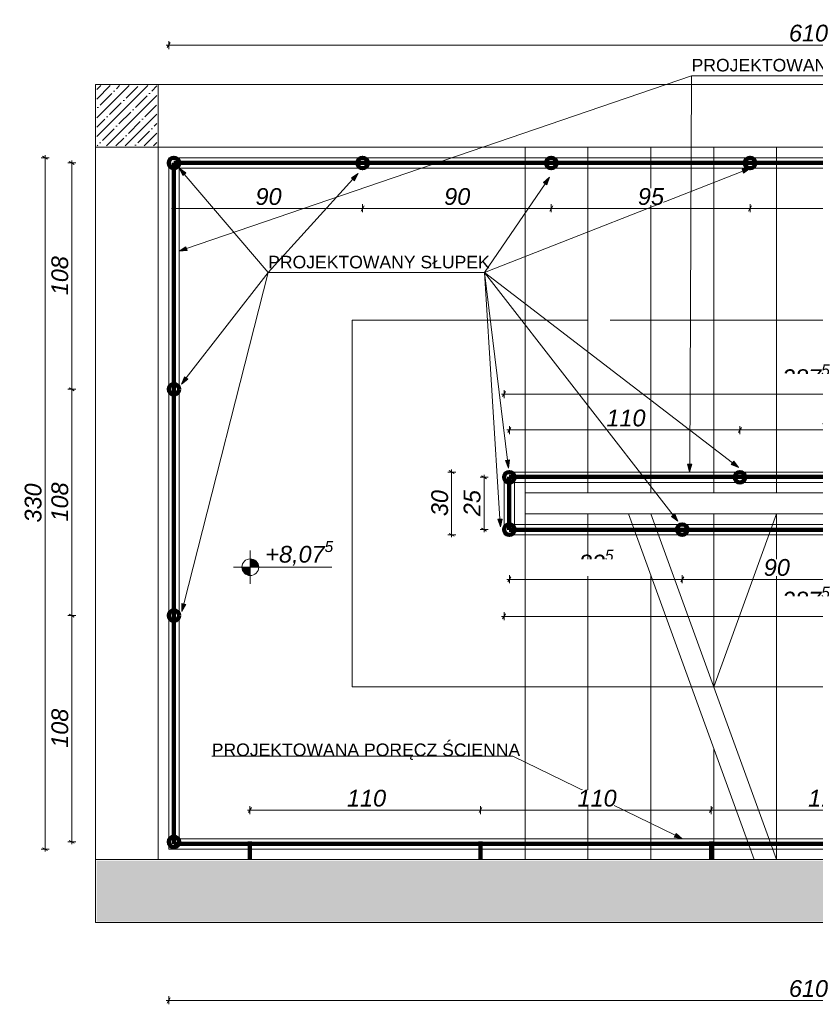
# Model space of a CAD drawing. Header units: centimetres. Extents: x 8226 to 9893, y -1051 to 949.
# Tile 1 of 18: x 8226 to 8605, y -1051 to -581. Entities that reach past the tile are written whole.
import ezdxf

# ---------------------------------------------------------------- set-up
doc = ezdxf.new("R2010")
doc.units = ezdxf.units.CM
doc.header["$LTSCALE"] = 0.1
doc.header["$MEASUREMENT"] = 0
doc.linetypes.add('Wipeout_Contour', pattern=[1000, 0, -1000])
for name, color, linetype in [('3_linii 2D .K_IR', 7, 'Continuous'), ('3_opisy.K_IR', 7, 'Continuous'), ('3_wypełnienia.K_IR', 7, 'Continuous'), ('5_wymiary.K_IR', 7, 'Continuous')]:
    doc.layers.add(name, color=color, linetype=linetype)
doc.styles.add('GENERATED_STYLE_1', font='txt')
doc.styles.add('GENERATED_STYLE_2', font='txt')
doc.dimstyles.new('GENERATED_STYLE__1', dxfattribs={"dimtxt": 8, "dimasz": 1.835749, "dimexe": 0.18, "dimexo": 2, "dimgap": 0.09, "dimtad": 1, "dimtih": 1, "dimtoh": 1, "dimdec": 0, "dimzin": 0, "dimdsep": 46, "dimtxsty": 'GENERATED_STYLE_1', "dimblk": 'ARROWHEAD_2', "dimblk1": 'ARROWHEAD_2', "dimblk2": 'ARROWHEAD_2', "dimcen": 0.09, "dimclrd": 7, "dimclre": 7, "dimclrt": 7, "dimadec": 1, "dimazin": 0, "dimtfac": 1, "dimtdec": 4, "dimtmove": 0, "dimatfit": 3, "dimfxl": 1, "dimtolj": 1, "dimtzin": 0, "dimarcsym": 0})
doc.dimstyles.new('GENERATED_STYLE__2', dxfattribs={"dimtxt": 8, "dimasz": 1.835749, "dimexe": 0.18, "dimexo": 2, "dimgap": 0.09, "dimtad": 1, "dimdec": 0, "dimzin": 0, "dimdsep": 46, "dimtxsty": 'GENERATED_STYLE_1', "dimblk": 'ARROWHEAD_2', "dimblk1": 'ARROWHEAD_2', "dimblk2": 'ARROWHEAD_2', "dimcen": 0.09, "dimclrd": 7, "dimclre": 7, "dimclrt": 7, "dimadec": 1, "dimazin": 0, "dimtfac": 1, "dimtdec": 4, "dimtmove": 0, "dimatfit": 3, "dimfxl": 1, "dimtolj": 1, "dimtzin": 0, "dimarcsym": 0})
pattern_1 = [(45, (0, 0), (-4.490128, 4.490128), []), (45, (4.49, 2e-15), (-4.490128, 4.490128), [7.9375, -1.5875, 0, -1.5875])]

# ---------------------------------------------------------------- blocks, each defined once
blk = doc.blocks.new('Linia_85_2', base_point=(8546.25, -607.82))
at = {"layer": '3_linii 2D .K_IR', "linetype": 'Continuous', "lineweight": 0, "true_color": 0x000000}
blk.add_hatch(color=18, dxfattribs=at).paths.add_polyline_path([(8301.8, -691.57), (8305.66, -691.31), (8305.01, -689.42)])
at = {"layer": '3_linii 2D .K_IR', "color": 7, "linetype": 'Continuous', "lineweight": 0}
for p, q in [((8546.25, -607.82), (8305.34, -690.36)), ((8301.8, -691.57), (8305.01, -689.42)), ((8305.01, -689.42), (8305.66, -691.31)), ((8301.8, -691.57), (8305.66, -691.31))]:
    blk.add_line(p, q, dxfattribs=at)
blk = doc.blocks.new('Linia_86_2', base_point=(8546.25, -607.82))
at = {"layer": '3_linii 2D .K_IR', "linetype": 'Continuous', "lineweight": 0, "true_color": 0x000000}
blk.add_hatch(color=18, dxfattribs=at).paths.add_polyline_path([(8545.31, -796.96), (8546.33, -793.23), (8544.33, -793.22)])
at = {"layer": '3_linii 2D .K_IR', "color": 7, "linetype": 'Continuous', "lineweight": 0}
for p, q in [((8546.25, -607.82), (8545.33, -793.22)), ((8545.31, -796.96), (8544.33, -793.22)), ((8544.33, -793.22), (8546.33, -793.23)), ((8545.31, -796.96), (8546.33, -793.23))]:
    blk.add_line(p, q, dxfattribs=at)
blk = doc.blocks.new('Linia_87_2', base_point=(8460.95, -932.64))
at = {"layer": '3_linii 2D .K_IR', "linetype": 'Continuous', "lineweight": 0, "true_color": 0x000000}
blk.add_hatch(color=18, dxfattribs=at).paths.add_polyline_path([(8541.8, -971.96), (8538.89, -969.43), (8538.01, -971.23)])
at = {"layer": '3_linii 2D .K_IR', "color": 7, "linetype": 'Continuous', "lineweight": 0}
for p, q in [((8460.95, -932.64), (8538.45, -970.33)), ((8538.01, -971.23), (8538.89, -969.43)), ((8541.8, -971.96), (8538.01, -971.23)), ((8541.8, -971.96), (8538.89, -969.43))]:
    blk.add_line(p, q, dxfattribs=at)
blk = doc.blocks.new('Linia_94_2', base_point=(8447.42, -701.81))
at = {"layer": '3_linii 2D .K_IR', "linetype": 'Continuous', "lineweight": 0, "true_color": 0x000000}
blk.add_hatch(color=18, dxfattribs=at).paths.add_polyline_path([(8458.9, -795.06), (8459.43, -791.23), (8457.45, -791.47)])
at = {"layer": '3_linii 2D .K_IR', "color": 7, "linetype": 'Continuous', "lineweight": 0}
for p, q in [((8447.42, -701.81), (8458.44, -791.35)), ((8457.45, -791.47), (8459.43, -791.23)), ((8458.9, -795.06), (8457.45, -791.47)), ((8458.9, -795.06), (8459.43, -791.23))]:
    blk.add_line(p, q, dxfattribs=at)
blk = doc.blocks.new('Linia_95_2', base_point=(8447.42, -701.81))
at = {"layer": '3_linii 2D .K_IR', "linetype": 'Continuous', "lineweight": 0, "true_color": 0x000000}
blk.add_hatch(color=18, dxfattribs=at).paths.add_polyline_path([(8568.69, -794.8), (8566.34, -791.74), (8565.12, -793.33)])
at = {"layer": '3_linii 2D .K_IR', "color": 7, "linetype": 'Continuous', "lineweight": 0}
for p, q in [((8447.42, -701.81), (8565.73, -792.53)), ((8565.12, -793.33), (8566.34, -791.74)), ((8568.69, -794.8), (8565.12, -793.33)), ((8568.69, -794.8), (8566.34, -791.74))]:
    blk.add_line(p, q, dxfattribs=at)
blk = doc.blocks.new('Linia_96_2', base_point=(8447.42, -701.81))
at = {"layer": '3_linii 2D .K_IR', "linetype": 'Continuous', "lineweight": 0, "true_color": 0x000000}
blk.add_hatch(color=18, dxfattribs=at).paths.add_polyline_path([(8539.75, -820.45), (8538.25, -816.89), (8536.67, -818.12)])
at = {"layer": '3_linii 2D .K_IR', "color": 7, "linetype": 'Continuous', "lineweight": 0}
for p, q in [((8447.42, -701.81), (8537.46, -817.51)), ((8536.67, -818.12), (8538.25, -816.89)), ((8539.75, -820.45), (8538.25, -816.89)), ((8539.75, -820.45), (8536.67, -818.12))]:
    blk.add_line(p, q, dxfattribs=at)
blk = doc.blocks.new('Linia_97_2', base_point=(8447.42, -701.81))
at = {"layer": '3_linii 2D .K_IR', "linetype": 'Continuous', "lineweight": 0, "true_color": 0x000000}
blk.add_hatch(color=18, dxfattribs=at).paths.add_polyline_path([(8455.04, -823.2), (8455.8, -819.41), (8453.8, -819.54)])
at = {"layer": '3_linii 2D .K_IR', "color": 7, "linetype": 'Continuous', "lineweight": 0}
for p, q in [((8447.42, -701.81), (8454.8, -819.47)), ((8453.8, -819.54), (8455.8, -819.41)), ((8455.04, -823.2), (8453.8, -819.54)), ((8455.04, -823.2), (8455.8, -819.41))]:
    blk.add_line(p, q, dxfattribs=at)
blk = doc.blocks.new('Linia_98_2', base_point=(8344.24, -701.81))
at = {"layer": '3_linii 2D .K_IR', "linetype": 'Continuous', "lineweight": 0, "true_color": 0x000000}
blk.add_hatch(color=18, dxfattribs=at).paths.add_polyline_path([(8301.8, -651.96), (8303.46, -655.45), (8304.99, -654.15)])
at = {"layer": '3_linii 2D .K_IR', "color": 7, "linetype": 'Continuous', "lineweight": 0}
for p, q in [((8301.8, -651.96), (8304.99, -654.15)), ((8301.8, -651.96), (8303.46, -655.45)), ((8304.99, -654.15), (8303.46, -655.45)), ((8344.24, -701.81), (8304.22, -654.8))]:
    blk.add_line(p, q, dxfattribs=at)
blk = doc.blocks.new('Linia_99_2', base_point=(8344.24, -701.81))
at = {"layer": '3_linii 2D .K_IR', "linetype": 'Continuous', "lineweight": 0, "true_color": 0x000000}
blk.add_hatch(color=18, dxfattribs=at).paths.add_polyline_path([(8302.83, -755.04), (8305.91, -752.7), (8304.33, -751.48)])
at = {"layer": '3_linii 2D .K_IR', "color": 7, "linetype": 'Continuous', "lineweight": 0}
for p, q in [((8344.24, -701.81), (8305.12, -752.09)), ((8302.83, -755.04), (8304.33, -751.48)), ((8304.33, -751.48), (8305.91, -752.7)), ((8302.83, -755.04), (8305.91, -752.7))]:
    blk.add_line(p, q, dxfattribs=at)
blk = doc.blocks.new('Linia_100_2', base_point=(8344.24, -701.81))
at = {"layer": '3_linii 2D .K_IR', "linetype": 'Continuous', "lineweight": 0, "true_color": 0x000000}
blk.add_hatch(color=18, dxfattribs=at).paths.add_polyline_path([(8303.1, -863.5), (8304.99, -860.13), (8303.06, -859.64)])
at = {"layer": '3_linii 2D .K_IR', "color": 7, "linetype": 'Continuous', "lineweight": 0}
for p, q in [((8344.24, -701.81), (8304.02, -859.88)), ((8303.1, -863.5), (8303.06, -859.64)), ((8303.06, -859.64), (8304.99, -860.13)), ((8303.1, -863.5), (8304.99, -860.13))]:
    blk.add_line(p, q, dxfattribs=at)
blk = doc.blocks.new('Linia_104_2', base_point=(8447.42, -701.81))
at = {"layer": '3_linii 2D .K_IR', "linetype": 'Continuous', "lineweight": 0, "true_color": 0x000000}
blk.add_hatch(color=18, dxfattribs=at).paths.add_polyline_path([(8574.14, -651.98), (8570.3, -652.42), (8571.04, -654.28)])
at = {"layer": '3_linii 2D .K_IR', "color": 7, "linetype": 'Continuous', "lineweight": 0}
for p, q in [((8574.14, -651.98), (8570.3, -652.42)), ((8571.04, -654.28), (8570.3, -652.42)), ((8574.14, -651.98), (8571.04, -654.28)), ((8447.42, -701.81), (8570.67, -653.35))]:
    blk.add_line(p, q, dxfattribs=at)
blk = doc.blocks.new('Linia_105_2', base_point=(8447.42, -701.81))
at = {"layer": '3_linii 2D .K_IR', "linetype": 'Continuous', "lineweight": 0, "true_color": 0x000000}
blk.add_hatch(color=18, dxfattribs=at).paths.add_polyline_path([(8478.51, -656.3), (8475.58, -658.82), (8477.23, -659.95)])
at = {"layer": '3_linii 2D .K_IR', "color": 7, "linetype": 'Continuous', "lineweight": 0}
for p, q in [((8478.51, -656.3), (8475.58, -658.82)), ((8478.51, -656.3), (8477.23, -659.95)), ((8447.42, -701.81), (8476.41, -659.38)), ((8477.23, -659.95), (8475.58, -658.82))]:
    blk.add_line(p, q, dxfattribs=at)
blk = doc.blocks.new('Linia_106_2', base_point=(8344.24, -701.81))
at = {"layer": '3_linii 2D .K_IR', "linetype": 'Continuous', "lineweight": 0, "true_color": 0x000000}
blk.add_hatch(color=18, dxfattribs=at).paths.add_polyline_path([(8387.22, -654.5), (8383.97, -656.59), (8385.45, -657.94)])
at = {"layer": '3_linii 2D .K_IR', "color": 7, "linetype": 'Continuous', "lineweight": 0}
for p, q in [((8344.24, -701.81), (8384.71, -657.26)), ((8387.22, -654.5), (8383.97, -656.59)), ((8385.45, -657.94), (8383.97, -656.59)), ((8387.22, -654.5), (8385.45, -657.94))]:
    blk.add_line(p, q, dxfattribs=at)
blk = doc.blocks.new('*D213')
at = {"layer": '5_wymiary.K_IR', "color": 7, "linetype": 'Continuous', "lineweight": 0}
for p, q in [((8298.11, -671.2), (8299.29, -671.2)), ((8299.99, -669.99), (8298.6, -672.41)), ((8299.29, -673.01), (8299.29, -669.2)), ((8299.29, -671.2), (8389.29, -671.2)), ((8389.99, -669.99), (8388.6, -672.41)), ((8389.29, -673.01), (8389.29, -669.2))]:
    blk.add_line(p, q, dxfattribs=at)
at = {"color": 254, "linetype": 'Wipeout_Contour', "lineweight": 0, "ltscale": 33483.198581}
blk.add_wipeout([(8338.22, -669.6), (8350.37, -669.6), (8350.37, -661.6), (8338.22, -661.6)], dxfattribs=at).dxf.layer = '5_wymiary.K_IR'
at = {"layer": '5_wymiary.K_IR', "color": 7, "lineweight": 0, "insert": (8338.22, -669.6), "char_height": 8, "attachment_point": 7, "style": 'GENERATED_STYLE_1'}
blk.add_mtext('\\A1;{\\pql;\\fArial|b0|i1|c238|p38;90}', dxfattribs=at)
blk = doc.blocks.new('ARROWHEAD_2')
at = {"color": 0, "linetype": 'Continuous', "lineweight": 0}
for p, q in [((0, 0), (-1, 0)), ((-0.38, -0.66), (0.38, 0.66))]:
    blk.add_line(p, q, dxfattribs=at)
blk = doc.blocks.new('*D214')
at = {"layer": '5_wymiary.K_IR', "color": 7, "linetype": 'Continuous', "lineweight": 0}
for p, q in [((8389.99, -669.99), (8388.6, -672.41)), ((8389.29, -673.01), (8389.29, -669.2)), ((8389.29, -671.2), (8479.29, -671.2)), ((8479.99, -669.99), (8478.6, -672.41)), ((8479.29, -673.01), (8479.29, -669.2))]:
    blk.add_line(p, q, dxfattribs=at)
at = {"color": 254, "linetype": 'Wipeout_Contour', "lineweight": 0, "ltscale": 33842.07078}
blk.add_wipeout([(8428.22, -669.6), (8440.37, -669.6), (8440.37, -661.6), (8428.22, -661.6)], dxfattribs=at).dxf.layer = '5_wymiary.K_IR'
at = {"layer": '5_wymiary.K_IR', "color": 7, "lineweight": 0, "insert": (8428.22, -669.6), "char_height": 8, "attachment_point": 7, "style": 'GENERATED_STYLE_1'}
blk.add_mtext('\\A1;{\\pql;\\fArial|b0|i1|c238|p38;90}', dxfattribs=at)
blk = doc.blocks.new('*D215')
at = {"layer": '5_wymiary.K_IR', "color": 7, "linetype": 'Continuous', "lineweight": 0}
for p, q in [((8479.99, -669.99), (8478.6, -672.41)), ((8479.29, -673.01), (8479.29, -669.2)), ((8479.29, -671.2), (8574.14, -671.2)), ((8574.84, -669.99), (8573.45, -672.41)), ((8574.14, -673.01), (8574.14, -669.2))]:
    blk.add_line(p, q, dxfattribs=at)
at = {"color": 254, "linetype": 'Wipeout_Contour', "lineweight": 0, "ltscale": 34210.635986}
blk.add_wipeout([(8520.65, -669.6), (8532.79, -669.6), (8532.79, -661.6), (8520.65, -661.6)], dxfattribs=at).dxf.layer = '5_wymiary.K_IR'
at = {"layer": '5_wymiary.K_IR', "color": 7, "lineweight": 0, "insert": (8520.65, -669.6), "char_height": 8, "attachment_point": 7, "style": 'GENERATED_STYLE_1'}
blk.add_mtext('\\A1;{\\pql;\\fArial|b0|i1|c238|p38;95}', dxfattribs=at)
blk = doc.blocks.new('*D216')
at = {"layer": '5_wymiary.K_IR', "color": 7, "linetype": 'Continuous', "lineweight": 0}
for p, q in [((8574.84, -669.99), (8573.45, -672.41)), ((8574.14, -673.01), (8574.14, -669.2)), ((8574.14, -671.2), (8684.14, -671.2)), ((8684.84, -669.99), (8683.45, -672.41)), ((8684.14, -673.01), (8684.14, -669.2))]:
    blk.add_line(p, q, dxfattribs=at)
at = {"color": 254, "linetype": 'Wipeout_Contour', "lineweight": 0, "ltscale": 34619.106886}
blk.add_wipeout([(8620.44, -669.6), (8637.85, -669.6), (8637.85, -661.6), (8620.44, -661.6)], dxfattribs=at).dxf.layer = '5_wymiary.K_IR'
at = {"layer": '5_wymiary.K_IR', "color": 7, "lineweight": 0, "insert": (8620.44, -669.6), "char_height": 8, "attachment_point": 7, "style": 'GENERATED_STYLE_1'}
blk.add_mtext('\\A1;{\\pql;\\fArial|b0|i1|c238|p38;110}', dxfattribs=at)
blk = doc.blocks.new('*D219')
at = {"layer": '5_wymiary.K_IR', "color": 7, "linetype": 'Continuous', "lineweight": 0}
for p, q in [((8297.5, -591.98), (8296.11, -594.39)), ((8296.8, -595.19), (8296.8, -591.37)), ((8906.11, -594.39), (8907.5, -591.98)), ((8906.8, -595.19), (8906.8, -591.37)), ((8295.62, -593.19), (8296.8, -593.19)), ((8296.8, -593.19), (8906.8, -593.19)), ((8906.8, -593.19), (8907.99, -593.19))]:
    blk.add_line(p, q, dxfattribs=at)
at = {"color": 254, "linetype": 'Wipeout_Contour', "lineweight": 0, "ltscale": 34487.404542}
blk.add_wipeout([(8592.7, -591.59), (8610.91, -591.59), (8610.91, -583.59), (8592.7, -583.59)], dxfattribs=at).dxf.layer = '5_wymiary.K_IR'
at = {"layer": '5_wymiary.K_IR', "color": 7, "lineweight": 0, "insert": (8592.7, -591.59), "char_height": 8, "attachment_point": 7, "style": 'GENERATED_STYLE_1'}
blk.add_mtext('\\A1;{\\pql;\\fArial|b0|i1|c238|p38;610}', dxfattribs=at)
blk = doc.blocks.new('*D224')
at = {"layer": '5_wymiary.K_IR', "color": 7, "linetype": 'Continuous', "lineweight": 0}
for p, q in [((8296.8, -1051.01), (8296.8, -1047.2)), ((8906.8, -1051.01), (8906.8, -1047.2)), ((8295.62, -1049.2), (8296.8, -1049.2)), ((8297.5, -1047.99), (8296.11, -1050.41)), ((8296.8, -1049.2), (8906.8, -1049.2)), ((8906.11, -1050.41), (8907.5, -1047.99)), ((8906.8, -1049.2), (8907.99, -1049.2))]:
    blk.add_line(p, q, dxfattribs=at)
at = {"color": 254, "linetype": 'Wipeout_Contour', "lineweight": 0, "ltscale": 34659.524462}
blk.add_wipeout([(8592.7, -1047.6), (8610.91, -1047.6), (8610.91, -1039.6), (8592.7, -1039.6)], dxfattribs=at).dxf.layer = '5_wymiary.K_IR'
at = {"layer": '5_wymiary.K_IR', "color": 7, "lineweight": 0, "insert": (8592.7, -1047.6), "char_height": 8, "attachment_point": 7, "style": 'GENERATED_STYLE_1'}
blk.add_mtext('\\A1;{\\pql;\\fArial|b0|i1|c238|p38;610}', dxfattribs=at)
blk = doc.blocks.new('*D225')
at = {"layer": '5_wymiary.K_IR', "color": 7, "linetype": 'Continuous', "lineweight": 0}
for p, q in [((8334.37, -958.33), (8335.55, -958.33)), ((8336.25, -957.12), (8334.86, -959.54)), ((8335.55, -960.33), (8335.55, -956.52)), ((8335.55, -958.33), (8445.55, -958.33)), ((8446.25, -957.12), (8444.86, -959.54)), ((8445.55, -960.33), (8445.55, -956.52))]:
    blk.add_line(p, q, dxfattribs=at)
at = {"color": 254, "linetype": 'Wipeout_Contour', "lineweight": 0, "ltscale": 33777.888261}
blk.add_wipeout([(8381.85, -956.73), (8399.26, -956.73), (8399.26, -948.73), (8381.85, -948.73)], dxfattribs=at).dxf.layer = '5_wymiary.K_IR'
at = {"layer": '5_wymiary.K_IR', "color": 7, "lineweight": 0, "insert": (8381.85, -956.73), "char_height": 8, "attachment_point": 7, "style": 'GENERATED_STYLE_1'}
blk.add_mtext('\\A1;{\\pql;\\fArial|b0|i1|c238|p38;110}', dxfattribs=at)
blk = doc.blocks.new('*D226')
at = {"layer": '5_wymiary.K_IR', "color": 7, "linetype": 'Continuous', "lineweight": 0}
for p, q in [((8446.25, -957.12), (8444.86, -959.54)), ((8445.55, -960.33), (8445.55, -956.52)), ((8445.55, -958.33), (8555.55, -958.33)), ((8556.25, -957.12), (8554.86, -959.54)), ((8555.55, -960.33), (8555.55, -956.52))]:
    blk.add_line(p, q, dxfattribs=at)
at = {"color": 254, "linetype": 'Wipeout_Contour', "lineweight": 0, "ltscale": 34215.114849}
blk.add_wipeout([(8491.85, -956.73), (8509.26, -956.73), (8509.26, -948.73), (8491.85, -948.73)], dxfattribs=at).dxf.layer = '5_wymiary.K_IR'
at = {"layer": '5_wymiary.K_IR', "color": 7, "lineweight": 0, "insert": (8491.85, -956.73), "char_height": 8, "attachment_point": 7, "style": 'GENERATED_STYLE_1'}
blk.add_mtext('\\A1;{\\pql;\\fArial|b0|i1|c238|p38;110}', dxfattribs=at)
blk = doc.blocks.new('*D227')
at = {"layer": '5_wymiary.K_IR', "color": 7, "linetype": 'Continuous', "lineweight": 0}
for p, q in [((8556.25, -957.12), (8554.86, -959.54)), ((8555.55, -960.33), (8555.55, -956.52)), ((8555.55, -958.33), (8665.55, -958.33)), ((8666.25, -957.12), (8664.86, -959.54)), ((8665.55, -960.33), (8665.55, -956.52))]:
    blk.add_line(p, q, dxfattribs=at)
at = {"color": 254, "linetype": 'Wipeout_Contour', "lineweight": 0, "ltscale": 34652.411646}
blk.add_wipeout([(8601.85, -956.73), (8619.26, -956.73), (8619.26, -948.73), (8601.85, -948.73)], dxfattribs=at).dxf.layer = '5_wymiary.K_IR'
at = {"layer": '5_wymiary.K_IR', "color": 7, "lineweight": 0, "insert": (8601.85, -956.73), "char_height": 8, "attachment_point": 7, "style": 'GENERATED_STYLE_1'}
blk.add_mtext('\\A1;{\\pql;\\fArial|b0|i1|c238|p38;110}', dxfattribs=at)
blk = doc.blocks.new('*D230')
at = {"layer": '5_wymiary.K_IR', "color": 7, "linetype": 'Continuous', "lineweight": 0}
for p, q in [((8252.53, -865.48), (8248.72, -865.48)), ((8249.32, -864.78), (8251.74, -866.18)), ((8250.53, -973.48), (8250.53, -865.48)), ((8252.53, -973.48), (8248.72, -973.48)), ((8249.32, -972.78), (8251.74, -974.18)), ((8250.53, -974.66), (8250.53, -973.48))]:
    blk.add_line(p, q, dxfattribs=at)
at = {"color": 254, "linetype": 'Wipeout_Contour', "lineweight": 0, "ltscale": 33184.180432}
blk.add_wipeout([(8248.93, -928.59), (8248.93, -910.38), (8240.93, -910.38), (8240.93, -928.59)], dxfattribs=at).dxf.layer = '5_wymiary.K_IR'
at = {"layer": '5_wymiary.K_IR', "color": 7, "lineweight": 0, "insert": (8248.93, -928.59), "char_height": 8, "attachment_point": 7, "rotation": 90, "style": 'GENERATED_STYLE_1'}
blk.add_mtext('\\A1;{\\pql;\\fArial|b0|i1|c238|p38;108}', dxfattribs=at)
blk = doc.blocks.new('*D231')
at = {"layer": '5_wymiary.K_IR', "color": 7, "linetype": 'Continuous', "lineweight": 0}
for p, q in [((8252.53, -757.48), (8248.72, -757.48)), ((8249.32, -756.78), (8251.74, -758.18)), ((8250.53, -865.48), (8250.53, -757.48)), ((8252.53, -865.48), (8248.72, -865.48)), ((8249.32, -864.78), (8251.74, -866.18))]:
    blk.add_line(p, q, dxfattribs=at)
at = {"color": 254, "linetype": 'Wipeout_Contour', "lineweight": 0, "ltscale": 33139.08157}
blk.add_wipeout([(8248.93, -820.59), (8248.93, -802.38), (8240.93, -802.38), (8240.93, -820.59)], dxfattribs=at).dxf.layer = '5_wymiary.K_IR'
at = {"layer": '5_wymiary.K_IR', "color": 7, "lineweight": 0, "insert": (8248.93, -820.59), "char_height": 8, "attachment_point": 7, "rotation": 90, "style": 'GENERATED_STYLE_1'}
blk.add_mtext('\\A1;{\\pql;\\fArial|b0|i1|c238|p38;108}', dxfattribs=at)
blk = doc.blocks.new('*D232')
at = {"layer": '5_wymiary.K_IR', "color": 7, "linetype": 'Continuous', "lineweight": 0}
for p, q in [((8250.53, -649.48), (8250.53, -648.3)), ((8252.53, -649.48), (8248.72, -649.48)), ((8251.74, -650.18), (8249.32, -648.78)), ((8250.53, -757.48), (8250.53, -649.48)), ((8252.53, -757.48), (8248.72, -757.48)), ((8249.32, -756.78), (8251.74, -758.18))]:
    blk.add_line(p, q, dxfattribs=at)
at = {"color": 254, "linetype": 'Wipeout_Contour', "lineweight": 0, "ltscale": 33099.559986}
blk.add_wipeout([(8248.93, -712.59), (8248.93, -694.38), (8240.93, -694.38), (8240.93, -712.59)], dxfattribs=at).dxf.layer = '5_wymiary.K_IR'
at = {"layer": '5_wymiary.K_IR', "color": 7, "lineweight": 0, "insert": (8248.93, -712.59), "char_height": 8, "attachment_point": 7, "rotation": 90, "style": 'GENERATED_STYLE_1'}
blk.add_mtext('\\A1;{\\pql;\\fArial|b0|i1|c238|p38;108}', dxfattribs=at)
blk = doc.blocks.new('*D233')
at = {"layer": '5_wymiary.K_IR', "color": 7, "linetype": 'Continuous', "lineweight": 0}
for p, q in [((8239.8, -646.96), (8235.99, -646.96)), ((8239.01, -647.66), (8236.59, -646.26)), ((8237.8, -646.96), (8237.8, -645.78)), ((8237.8, -976.96), (8237.8, -646.96)), ((8239.8, -976.96), (8235.99, -976.96)), ((8236.59, -976.26), (8239.01, -977.66)), ((8237.8, -978.14), (8237.8, -976.96))]:
    blk.add_line(p, q, dxfattribs=at)
at = {"color": 254, "linetype": 'Wipeout_Contour', "lineweight": 0, "ltscale": 33088.609403}
blk.add_wipeout([(8236.2, -821.07), (8236.2, -802.85), (8228.2, -802.85), (8228.2, -821.07)], dxfattribs=at).dxf.layer = '5_wymiary.K_IR'
at = {"layer": '5_wymiary.K_IR', "color": 7, "lineweight": 0, "insert": (8236.2, -821.07), "char_height": 8, "attachment_point": 7, "rotation": 90, "style": 'GENERATED_STYLE_1'}
blk.add_mtext('\\A1;{\\pql;\\fArial|b0|i1|c238|p38;330}', dxfattribs=at)
blk = doc.blocks.new('*D234')
at = {"layer": '5_wymiary.K_IR', "color": 7, "linetype": 'Continuous', "lineweight": 0}
for p, q in [((8459.31, -778.88), (8459.31, -775.06)), ((8569.31, -778.88), (8569.31, -775.06)), ((8458.13, -776.88), (8459.31, -776.88)), ((8460.01, -775.67), (8458.61, -778.08)), ((8459.31, -776.88), (8569.31, -776.88)), ((8570.01, -775.67), (8568.61, -778.08))]:
    blk.add_line(p, q, dxfattribs=at)
at = {"color": 254, "linetype": 'Wipeout_Contour', "lineweight": 0, "ltscale": 34196.698136}
blk.add_wipeout([(8505.61, -775.28), (8523.02, -775.28), (8523.02, -767.28), (8505.61, -767.28)], dxfattribs=at).dxf.layer = '5_wymiary.K_IR'
at = {"layer": '5_wymiary.K_IR', "color": 7, "lineweight": 0, "insert": (8505.61, -775.28), "char_height": 8, "attachment_point": 7, "style": 'GENERATED_STYLE_1'}
blk.add_mtext('\\A1;{\\pql;\\fArial|b0|i1|c238|p38;110}', dxfattribs=at)
blk = doc.blocks.new('*D235')
at = {"layer": '5_wymiary.K_IR', "color": 7, "linetype": 'Continuous', "lineweight": 0}
for p, q in [((8569.31, -778.88), (8569.31, -775.06)), ((8659.31, -778.88), (8659.31, -775.06)), ((8570.01, -775.67), (8568.61, -778.08)), ((8569.31, -776.88), (8659.31, -776.88)), ((8660.01, -775.67), (8658.61, -778.08))]:
    blk.add_line(p, q, dxfattribs=at)
at = {"color": 254, "linetype": 'Wipeout_Contour', "lineweight": 0, "ltscale": 34595.08565}
blk.add_wipeout([(8608.24, -775.28), (8620.38, -775.28), (8620.38, -767.28), (8608.24, -767.28)], dxfattribs=at).dxf.layer = '5_wymiary.K_IR'
at = {"layer": '5_wymiary.K_IR', "color": 7, "lineweight": 0, "insert": (8608.24, -775.28), "char_height": 8, "attachment_point": 7, "style": 'GENERATED_STYLE_1'}
blk.add_mtext('\\A1;{\\pql;\\fArial|b0|i1|c238|p38;90}', dxfattribs=at)
blk = doc.blocks.new('*D238')
at = {"layer": '5_wymiary.K_IR', "color": 7, "linetype": 'Continuous', "lineweight": 0}
for p, q in [((8455.62, -759.74), (8456.8, -759.74)), ((8457.5, -758.53), (8456.11, -760.95)), ((8456.8, -761.74), (8456.8, -757.93)), ((8456.8, -759.74), (8744.3, -759.74)), ((8743.61, -760.95), (8745, -758.53)), ((8744.3, -761.74), (8744.3, -757.93)), ((8744.3, -759.74), (8745.49, -759.74))]:
    blk.add_line(p, q, dxfattribs=at)
at = {"layer": '5_wymiary.K_IR', "color": 7, "lineweight": 0, "insert": (8589.44, -758.28), "char_height": 8, "attachment_point": 7, "style": 'GENERATED_STYLE_1'}
blk.add_mtext('\\A1;{\\pql;\\fArial|b0|i1|c238|p38;287\\fArial|b0|i1|c238|p38;\\A1{\\H.66x;\\S5^  ;}}', dxfattribs=at)
at = {"color": 254, "linetype": 'Wipeout_Contour', "lineweight": 0, "ltscale": 34534.223312}
blk.add_wipeout([(8589.44, -758.14), (8611.66, -758.14), (8611.66, -750.14), (8589.44, -750.14)], dxfattribs=at).dxf.layer = '5_wymiary.K_IR'
blk = doc.blocks.new('*D239')
at = {"layer": '5_wymiary.K_IR', "color": 7, "linetype": 'Continuous', "lineweight": 0}
for p, q in [((8448.43, -800.16), (8446.01, -798.76)), ((8447.22, -799.46), (8447.22, -798.28)), ((8449.22, -799.46), (8445.41, -799.46)), ((8447.22, -824.46), (8447.22, -799.46)), ((8449.22, -824.46), (8445.41, -824.46)), ((8446.01, -823.76), (8448.43, -825.16)), ((8447.22, -825.64), (8447.22, -824.46))]:
    blk.add_line(p, q, dxfattribs=at)
at = {"color": 254, "linetype": 'Wipeout_Contour', "lineweight": 0, "ltscale": 33922.333871}
blk.add_wipeout([(8445.62, -818.03), (8445.62, -805.89), (8437.62, -805.89), (8437.62, -818.03)], dxfattribs=at).dxf.layer = '5_wymiary.K_IR'
at = {"layer": '5_wymiary.K_IR', "color": 7, "lineweight": 0, "insert": (8445.62, -818.03), "char_height": 8, "attachment_point": 7, "rotation": 90, "style": 'GENERATED_STYLE_1'}
blk.add_mtext('\\A1;{\\pql;\\fArial|b0|i1|c238|p38;25}', dxfattribs=at)
blk = doc.blocks.new('*D240')
at = {"layer": '5_wymiary.K_IR', "color": 7, "linetype": 'Continuous', "lineweight": 0}
for p, q in [((8433.77, -796.96), (8429.96, -796.96)), ((8432.98, -797.65), (8430.57, -796.26)), ((8431.77, -796.96), (8431.77, -795.77)), ((8431.77, -826.96), (8431.77, -796.96)), ((8433.77, -826.96), (8429.96, -826.96)), ((8430.57, -826.26), (8432.98, -827.66)), ((8431.77, -828.14), (8431.77, -826.96))]:
    blk.add_line(p, q, dxfattribs=at)
at = {"color": 254, "linetype": 'Wipeout_Contour', "lineweight": 0, "ltscale": 33860.828204}
blk.add_wipeout([(8430.17, -818.03), (8430.17, -805.89), (8422.17, -805.89), (8422.17, -818.03)], dxfattribs=at).dxf.layer = '5_wymiary.K_IR'
at = {"layer": '5_wymiary.K_IR', "color": 7, "lineweight": 0, "insert": (8430.17, -818.03), "char_height": 8, "attachment_point": 7, "rotation": 90, "style": 'GENERATED_STYLE_1'}
blk.add_mtext('\\A1;{\\pql;\\fArial|b0|i1|c238|p38;30}', dxfattribs=at)
blk = doc.blocks.new('*D241')
at = {"layer": '5_wymiary.K_IR', "color": 7, "linetype": 'Continuous', "lineweight": 0}
for p, q in [((8458.12, -848.22), (8459.31, -848.22)), ((8460, -847.02), (8458.61, -849.43)), ((8459.31, -850.04), (8459.31, -846.22)), ((8459.31, -848.22), (8541.77, -848.22)), ((8542.47, -847.02), (8541.08, -849.43)), ((8541.77, -850.04), (8541.77, -846.22))]:
    blk.add_line(p, q, dxfattribs=at)
at = {"layer": '5_wymiary.K_IR', "color": 7, "lineweight": 0, "insert": (8492.47, -846.76), "char_height": 8, "attachment_point": 7, "style": 'GENERATED_STYLE_1'}
blk.add_mtext('\\A1;{\\pql;\\fArial|b0|i1|c238|p38;82\\fArial|b0|i1|c238|p38;\\A1{\\H.66x;\\S5^  ;}}', dxfattribs=at)
at = {"color": 254, "linetype": 'Wipeout_Contour', "lineweight": 0, "ltscale": 34168.806925}
blk.add_wipeout([(8492.47, -846.62), (8508.61, -846.62), (8508.61, -838.62), (8492.47, -838.62)], dxfattribs=at).dxf.layer = '5_wymiary.K_IR'
blk = doc.blocks.new('*D242')
at = {"layer": '5_wymiary.K_IR', "color": 7, "linetype": 'Continuous', "lineweight": 0}
for p, q in [((8542.47, -847.02), (8541.08, -849.43)), ((8541.77, -850.04), (8541.77, -846.22)), ((8541.77, -848.22), (8631.77, -848.22)), ((8632.47, -847.02), (8631.08, -849.43)), ((8631.77, -850.04), (8631.77, -846.22))]:
    blk.add_line(p, q, dxfattribs=at)
at = {"color": 254, "linetype": 'Wipeout_Contour', "lineweight": 0, "ltscale": 34512.079366}
blk.add_wipeout([(8580.7, -846.62), (8592.85, -846.62), (8592.85, -838.62), (8580.7, -838.62)], dxfattribs=at).dxf.layer = '5_wymiary.K_IR'
at = {"layer": '5_wymiary.K_IR', "color": 7, "lineweight": 0, "insert": (8580.7, -846.62), "char_height": 8, "attachment_point": 7, "style": 'GENERATED_STYLE_1'}
blk.add_mtext('\\A1;{\\pql;\\fArial|b0|i1|c238|p38;90}', dxfattribs=at)
blk = doc.blocks.new('*D244')
at = {"layer": '5_wymiary.K_IR', "color": 7, "linetype": 'Continuous', "lineweight": 0}
for p, q in [((8456.8, -867.7), (8456.8, -863.89)), ((8744.3, -867.7), (8744.3, -863.89)), ((8455.62, -865.89), (8456.8, -865.89)), ((8457.5, -864.68), (8456.11, -867.09)), ((8456.8, -865.89), (8744.3, -865.89)), ((8743.61, -867.09), (8745, -864.68)), ((8744.3, -865.89), (8745.49, -865.89))]:
    blk.add_line(p, q, dxfattribs=at)
at = {"layer": '5_wymiary.K_IR', "color": 7, "lineweight": 0, "insert": (8589.44, -864.42), "char_height": 8, "attachment_point": 7, "style": 'GENERATED_STYLE_1'}
blk.add_mtext('\\A1;{\\pql;\\fArial|b0|i1|c238|p38;287\\fArial|b0|i1|c238|p38;\\A1{\\H.66x;\\S5^  ;}}', dxfattribs=at)
at = {"color": 254, "linetype": 'Wipeout_Contour', "lineweight": 0, "ltscale": 34573.897528}
blk.add_wipeout([(8589.44, -864.29), (8611.66, -864.29), (8611.66, -856.29), (8589.44, -856.29)], dxfattribs=at).dxf.layer = '5_wymiary.K_IR'
blk = doc.blocks.new('Koty wysokościowe_9_2', base_point=(8335.71, -842.41))
at = {"layer": '5_wymiary.K_IR', "linetype": 'Continuous', "lineweight": 0}
for points in [[(8335.71, -842.41), (8339.71, -842.41), (8339.41, -840.88), (8338.54, -839.58), (8337.25, -838.72), (8335.71, -838.41)], [(8335.71, -842.41), (8331.71, -842.41), (8332.02, -843.94), (8332.89, -845.24), (8334.18, -846.11), (8335.71, -846.41)]]:
    blk.add_hatch(color=1, dxfattribs=at).paths.add_polyline_path(points)
at = {"layer": '5_wymiary.K_IR', "color": 1, "linetype": 'Continuous', "lineweight": 0}
for p, q in [((8335.71, -850.41), (8335.71, -834.41)), ((8327.71, -842.41), (8374.61, -842.41))]:
    blk.add_line(p, q, dxfattribs=at)
blk.add_circle((8335.71, -842.41), 4, dxfattribs=at)
at = {"color": 254, "linetype": 'Wipeout_Contour', "lineweight": 0, "ltscale": 33602.205142}
blk.add_wipeout([(8341.89, -841.97), (8375.61, -841.97), (8375.61, -831.97), (8341.89, -831.97)], dxfattribs=at).dxf.layer = '5_wymiary.K_IR'
at = {"layer": '5_wymiary.K_IR', "color": 1, "lineweight": 0, "insert": (8342.89, -842.55), "char_height": 8, "attachment_point": 7, "style": 'GENERATED_STYLE_1'}
blk.add_mtext('\\A1;{\\pql;\\fArial|b0|i1|c238|p38;+8,07\\fArial|b0|i1|c238|p38;\\A1{\\H.66x;\\S5^  ;}}', dxfattribs=at)

msp = doc.modelspace()

# ---------------------------------------------------------------- hatches: boundary and pattern name
at = {"layer": '3_wypełnienia.K_IR', "linetype": 'Continuous', "lineweight": 0}
h = msp.add_hatch(dxfattribs=at)
h.set_pattern_fill('Generated_Pattern_50_0002', style=0, pattern_type=2)
h.set_pattern_definition(pattern_1)
h.paths.add_polyline_path([(8262.52, -612.57), (8262.52, -641.32), (8291.2, -641.32), (8291.2, -612.57)])
h = msp.add_hatch(dxfattribs=at)
h.set_pattern_fill('Generated_Pattern_50_0002', style=0, pattern_type=2)
h.set_pattern_definition(pattern_1)
h.paths.add_polyline_path([(8262.37, -982.41), (8262.37, -1011.55), (8941.2, -1011.55), (8941.2, -982.41)])

# ---------------------------------------------------------------- linework, layer by layer
at = {"layer": '3_linii 2D .K_IR', "color": 7, "linetype": 'Continuous', "lineweight": 0}
for p, q in [((8546.25, -607.82), (8658.33, -607.82)), ((8344.24, -701.81), (8447.42, -701.81)), ((8317.33, -932.64), (8460.95, -932.64))]:
    msp.add_line(p, q, dxfattribs=at)
at = {"layer": '3_linii 2D .K_IR', "color": 190, "linetype": 'Continuous', "lineweight": 200}
for p, q in [((8299.3, -974.43), (8299.3, -649.48)), ((8299.3, -649.48), (8904.14, -649.48)), ((8459.23, -799.34), (8742.01, -799.34)), ((8459.23, -824.62), (8459.23, -799.34)), ((8742.01, -824.62), (8459.23, -824.62))]:
    msp.add_line(p, q, dxfattribs=at)
at = {"layer": '3_linii 2D .K_IR', "color": 30, "linetype": 'Continuous', "lineweight": 200}
msp.add_line((8904.14, -974.43), (8299.3, -974.43), dxfattribs=at)
at = {"layer": '3_linii 2D .K_IR', "color": 150, "linetype": 'Continuous', "lineweight": 200}
for p, q in [((8335.55, -973.29), (8335.55, -981.96)), ((8445.55, -973.29), (8445.55, -981.96)), ((8555.55, -973.29), (8555.55, -981.96))]:
    msp.add_line(p, q, dxfattribs=at)
at = {"layer": '3_linii 2D .K_IR', "color": 7, "linetype": 'Continuous', "lineweight": 0}
for points in [[(8261.8, -611.96), (8291.8, -611.96), (8291.8, -641.96), (8261.8, -641.96)], [(8291.8, -611.96), (8911.8, -611.96), (8911.8, -641.96), (8291.8, -641.96)], [(8261.8, -641.96), (8291.8, -641.96), (8291.8, -981.96), (8261.8, -981.96)], [(8466.8, -981.96), (8291.8, -981.96), (8291.8, -641.96), (8466.8, -641.96)], [(8906.8, -976.96), (8296.8, -976.96), (8296.8, -646.96), (8906.8, -646.96)], [(8301.8, -651.96), (8901.54, -651.96), (8901.54, -971.96), (8301.8, -971.96)], [(8744.3, -826.96), (8456.8, -826.96), (8456.8, -796.96), (8744.3, -796.96)], [(8461.8, -801.96), (8739.3, -801.96), (8739.3, -821.96), (8461.8, -821.96)], [(8466.8, -806.96), (8736.8, -806.96), (8736.8, -816.96), (8466.8, -816.96)]]:
    msp.add_lwpolyline(points, close=True, dxfattribs=at)
for points in [[(8911.8, -981.96), (8911.8, -641.96), (8291.8, -641.96), (8291.8, -981.96)], [(8466.8, -641.96), (8911.8, -641.96), (8911.8, -981.96), (8466.8, -981.96)], [(8496.8, -806.96), (8496.8, -641.96)], [(8526.8, -641.96), (8526.8, -806.96)], [(8556.8, -806.96), (8556.8, -641.96)], [(8556.8, -641.96), (8556.8, -806.96)], [(8586.8, -806.96), (8586.8, -641.96)], [(8736.8, -899.46), (8384.3, -899.46), (8384.3, -724.46), (8496.8, -724.46)], [(8507.45, -724.46), (8736.8, -724.46)], [(8736.8, -981.96), (8736.8, -816.96), (8466.8, -816.96), (8466.8, -806.96), (8736.8, -806.96), (8736.8, -816.96)], [(8496.8, -981.96), (8496.8, -816.96)], [(8576.16, -981.96), (8516.16, -816.96)], [(8526.8, -816.96), (8586.8, -981.96)], [(8586.8, -899.46), (8586.8, -816.96), (8556.8, -899.46)], [(8556.8, -899.46), (8556.8, -816.96)], [(8586.8, -816.96), (8586.8, -981.96)], [(8526.8, -846.23), (8526.8, -981.96)], [(8556.8, -981.96), (8556.8, -928.72)], [(8261.8, -981.96), (8261.8, -1011.96), (8941.8, -1011.96), (8941.8, -981.96)]]:
    msp.add_lwpolyline(points, dxfattribs=at)
at = {"layer": '3_linii 2D .K_IR', "color": 6, "linetype": 'Continuous', "lineweight": 200}
for centre in [(8299.29, -649.48), (8389.29, -649.48), (8479.29, -649.48), (8574.14, -649.48), (8299.29, -757.48), (8459.31, -799.46), (8569.31, -799.46), (8459.31, -824.46), (8541.77, -824.46), (8299.29, -865.48), (8299.29, -973.48)]:
    msp.add_circle(centre, 2.5, dxfattribs=at)

# ---------------------------------------------------------------- block references
at = {"layer": '3_linii 2D .K_IR', "color": 7, "linetype": 'Continuous', "lineweight": 0}
for name, p in [('Linia_85_2', (8546.25, -607.82)), ('Linia_86_2', (8546.25, -607.82)), ('Linia_98_2', (8344.24, -701.81)), ('Linia_104_2', (8447.42, -701.81)), ('Linia_106_2', (8344.24, -701.81)), ('Linia_105_2', (8447.42, -701.81)), ('Linia_99_2', (8344.24, -701.81)), ('Linia_100_2', (8344.24, -701.81)), ('Linia_94_2', (8447.42, -701.81)), ('Linia_95_2', (8447.42, -701.81)), ('Linia_96_2', (8447.42, -701.81)), ('Linia_97_2', (8447.42, -701.81)), ('Linia_87_2', (8460.95, -932.64))]:
    msp.add_blockref(name, p, dxfattribs=at)

# ---------------------------------------------------------------- texts
at = {"layer": '3_opisy.K_IR', "color": 7, "linetype": 'Continuous', "lineweight": 0, "char_height": 6, "attachment_point": 7, "style": 'GENERATED_STYLE_2'}
for s, insert in [('\\A1;{\\pql;\\fArial|b0|i0|c238|p38;PROJEKTOWANY SŁUPEK}', (8344.24, -699.85)), ('\\A1;{\\pql;\\fArial|b0|i0|c238|p38;PROJEKTOWANA PORĘCZ ŚCIENNA}', (8317.33, -934.37))]:
    msp.add_mtext(s, dxfattribs=dict(at, insert=insert))

# ---------------------------------------------------------------- next in the draw order: block references
at = {"layer": '5_wymiary.K_IR', "color": 1, "lineweight": 0}
msp.add_blockref('Koty wysokościowe_9_2', (8335.71, -842.41), dxfattribs=at)

# ---------------------------------------------------------------- next in the draw order: dimensions: what is measured, and where the dimension line sits
at = {"layer": '5_wymiary.K_IR', "color": 7, "linetype": 'Continuous', "lineweight": 0}
for base, p1, p2, picture, middle in [((8906.8, -593.19), (8296.8, -646.96), (8906.8, -646.96), '*D219', (8601.85, -587.59)), ((8389.29, -671.2), (8299.29, -649.48), (8389.29, -649.48), '*D213', (8344.32, -665.6)), ((8569.31, -776.88), (8459.31, -799.46), (8569.31, -799.46), '*D234', (8514.76, -771.28)), ((8906.8, -1049.2), (8296.8, -976.96), (8906.8, -976.96), '*D224', (8601.85, -1043.6))]:
    dim = msp.add_linear_dim(base=base, p1=p1, p2=p2, dimstyle='GENERATED_STYLE__1', dxfattribs=at)
    dim.commit()
    dim.dimension.update_dxf_attribs({"geometry": picture, "text_midpoint": middle, "dimtype": 160})

# ---------------------------------------------------------------- next in the draw order: texts
at = {"layer": '3_opisy.K_IR', "color": 7, "linetype": 'Continuous', "lineweight": 0, "insert": (8546.25, -605.87), "char_height": 6, "attachment_point": 7, "style": 'GENERATED_STYLE_2'}
msp.add_mtext('\\A1;{\\pql;\\fArial|b0|i0|c238|p38;PROJEKTOWANA BARIERKA}', dxfattribs=at)

# ---------------------------------------------------------------- next in the draw order: dimensions: what is measured, and where the dimension line sits
at = {"layer": '5_wymiary.K_IR', "color": 7, "linetype": 'Continuous', "lineweight": 0}
for base, p1, p2, picture, middle in [((8479.29, -671.2), (8389.29, -649.48), (8479.29, -649.48), '*D214', (8434.32, -665.6)), ((8659.31, -776.88), (8569.31, -799.46), (8659.31, -799.46), '*D235', (8614.34, -771.28)), ((8445.55, -958.33), (8335.55, -981.96), (8445.55, -981.96), '*D225', (8391, -952.73))]:
    dim = msp.add_linear_dim(base=base, p1=p1, p2=p2, dimstyle='GENERATED_STYLE__1', dxfattribs=at)
    dim.commit()
    dim.dimension.update_dxf_attribs({"geometry": picture, "text_midpoint": middle, "dimtype": 160})
dim = msp.add_linear_dim(base=(8250.53, -865.48), p1=(8299.29, -973.48), p2=(8299.29, -865.48), angle=90, dimstyle='GENERATED_STYLE__2', dxfattribs=at)
dim.commit()
dim.dimension.update_dxf_attribs({"geometry": '*D230', "text_midpoint": (8244.93, -919.44), "dimtype": 160, "text_rotation": 90})

# ---------------------------------------------------------------- next in the draw order: dimensions: what is measured, and where the dimension line sits
for base, p1, p2, picture, middle in [((8574.14, -671.2), (8479.29, -649.48), (8574.14, -649.48), '*D215', (8526.75, -665.6)), ((8744.30463096, -759.74050355), (8456.80463096, -796.95615871), (8744.30463096, -796.95615871), '*D238', (8609.39789016, -754.14050359)), ((8555.55, -958.33), (8445.55, -981.96), (8555.55, -981.96), '*D226', (8501, -952.73))]:
    dim = msp.add_linear_dim(base=base, p1=p1, p2=p2, dimstyle='GENERATED_STYLE__1', dxfattribs=at)
    dim.commit()
    dim.dimension.update_dxf_attribs({"geometry": picture, "text_midpoint": middle, "dimtype": 160})
dim = msp.add_linear_dim(base=(8250.53, -757.48), p1=(8299.29, -865.48), p2=(8299.29, -757.48), angle=90, dimstyle='GENERATED_STYLE__2', dxfattribs=at)
dim.commit()
dim.dimension.update_dxf_attribs({"geometry": '*D231', "text_midpoint": (8244.93, -811.44), "dimtype": 160, "text_rotation": 90})

# ---------------------------------------------------------------- next in the draw order: dimensions: what is measured, and where the dimension line sits
for base, p1, p2, picture, middle in [((8250.53, -649.48), (8299.29, -757.48), (8299.29, -649.48), '*D232', (8244.93, -703.44)), ((8447.22, -799.46), (8459.31, -824.46), (8459.31, -799.46), '*D239', (8441.62, -811.93))]:
    dim = msp.add_linear_dim(base=base, p1=p1, p2=p2, angle=90, dimstyle='GENERATED_STYLE__2', dxfattribs=at)
    dim.commit()
    dim.dimension.update_dxf_attribs({"geometry": picture, "text_midpoint": middle, "dimtype": 160, "text_rotation": 90})
for base, p1, p2, picture, middle in [((8684.14, -671.2), (8574.14, -649.48), (8684.14, -649.48), '*D216', (8629.59, -665.6)), ((8665.55, -958.33), (8555.55, -981.96), (8665.55, -981.96), '*D227', (8611, -952.73))]:
    dim = msp.add_linear_dim(base=base, p1=p1, p2=p2, dimstyle='GENERATED_STYLE__1', dxfattribs=at)
    dim.commit()
    dim.dimension.update_dxf_attribs({"geometry": picture, "text_midpoint": middle, "dimtype": 160})

# ---------------------------------------------------------------- next in the draw order: dimensions: what is measured, and where the dimension line sits
for base, p1, p2, picture, middle in [((8237.8, -646.96), (8296.8, -976.96), (8296.8, -646.96), '*D233', (8232.2, -811.92)), ((8431.77, -796.96), (8456.8, -826.96), (8456.8, -796.96), '*D240', (8426.17, -811.93))]:
    dim = msp.add_linear_dim(base=base, p1=p1, p2=p2, angle=90, dimstyle='GENERATED_STYLE__2', dxfattribs=at)
    dim.commit()
    dim.dimension.update_dxf_attribs({"geometry": picture, "text_midpoint": middle, "dimtype": 160, "text_rotation": 90})

# ---------------------------------------------------------------- next in the draw order: dimensions: what is measured, and where the dimension line sits
dim = msp.add_linear_dim(base=(8541.77, -848.22), p1=(8459.31, -824.46), p2=(8541.77, -824.46), dimstyle='GENERATED_STYLE__1', dxfattribs=at)
dim.commit()
dim.dimension.update_dxf_attribs({"geometry": '*D241', "text_midpoint": (8509.37, -842.62), "dimtype": 160})

# ---------------------------------------------------------------- next in the draw order: dimensions: what is measured, and where the dimension line sits
dim = msp.add_linear_dim(base=(8631.77, -848.22), p1=(8541.77, -824.46), p2=(8631.77, -824.46), dimstyle='GENERATED_STYLE__1', dxfattribs=at)
dim.commit()
dim.dimension.update_dxf_attribs({"geometry": '*D242', "text_midpoint": (8586.8, -842.62), "dimtype": 160})

# ---------------------------------------------------------------- next in the draw order: dimensions: what is measured, and where the dimension line sits
dim = msp.add_linear_dim(base=(8744.30463096, -865.88520452), p1=(8456.80463096, -826.96112144), p2=(8744.30463096, -826.96112144), dimstyle='GENERATED_STYLE__1', dxfattribs=at)
dim.commit()
dim.dimension.update_dxf_attribs({"geometry": '*D244', "text_midpoint": (8609.39789016, -860.28520456), "dimtype": 160})

doc.saveas('drawing.dxf')
